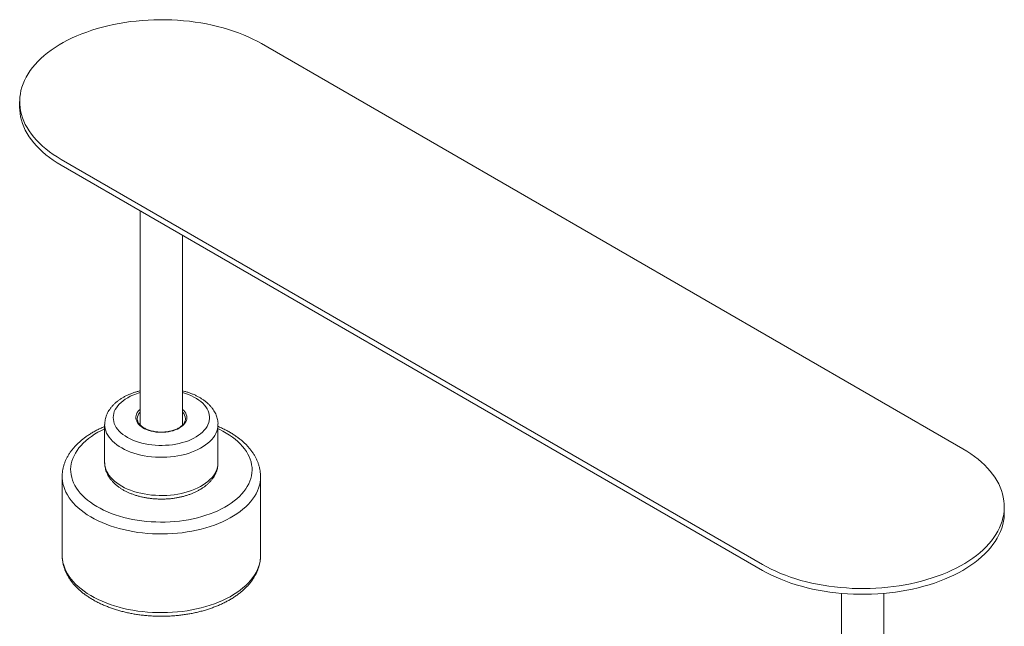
# Model space of a CAD drawing. Extents: x -935 to 1989, y -969 to 1811.
# Tile 6 of 20: x 91 to 202, y 783 to 851. Entities that reach past the tile are written whole.
import ezdxf

# ---------------------------------------------------------------- set-up
doc = ezdxf.new("R2010")
doc.units = 0
doc.header["$MEASUREMENT"] = 0
doc.layers.get('0').update_dxf_attribs({"lineweight": 0})

msp = doc.modelspace()

# ---------------------------------------------------------------- linework, layer by layer
at = {"color": 18, "lineweight": 9, "true_color": 0x000000}
for p, q in [((197.33, 802.66), (118.14, 848.38)), ((90.82, 841.84), (90.82, 841.19)), ((95.51, 835.31), (174.71, 789.59)), ((174.71, 788.94), (95.51, 834.66)), ((104.42, 829.51), (104.42, 805.35)), ((109.22, 805.35), (109.22, 826.74)), ((100.42, 805.39), (100.42, 801.08)), ((104.1, 806.05), (104.1, 806.02)), ((109.54, 806.04), (109.54, 806.05)), ((113.22, 801.08), (113.22, 805.39)), ((95.62, 799.51), (95.62, 790.63)), ((118.02, 799.52), (118.02, 799.51)), ((118.02, 790.63), (118.02, 799.51)), ((202.02, 795.47), (202.02, 796.13)), ((183.62, 786.34), (183.62, 759.63)), ((188.42, 759.63), (188.42, 786.34))]:
    msp.add_line(p, q, dxfattribs=at)
for points in [[(118.14, 848.38), (117.65, 848.64), (117.15, 848.9), (116.63, 849.14), (116.09, 849.37), (115.54, 849.59), (114.97, 849.79), (114.39, 849.98), (113.79, 850.16), (113.18, 850.32), (112.56, 850.47), (111.93, 850.6), (111.29, 850.71), (110.64, 850.81), (109.99, 850.9), (109.33, 850.97), (108.66, 851.02), (108, 851.06), (107.33, 851.08), (106.66, 851.08), (105.99, 851.07), (105.32, 851.04), (104.65, 851), (103.99, 850.93), (103.33, 850.86), (102.68, 850.77), (102.04, 850.66), (101.4, 850.53), (100.78, 850.4), (100.16, 850.24), (99.56, 850.07), (98.97, 849.89), (98.39, 849.69), (97.83, 849.48), (97.28, 849.26), (96.76, 849.02), (96.24, 848.77), (95.75, 848.51), (95.28, 848.24), (94.82, 847.95), (94.39, 847.66), (93.98, 847.35), (93.59, 847.04), (93.23, 846.71), (92.89, 846.38), (92.57, 846.04), (92.28, 845.69), (92.01, 845.33), (91.77, 844.97), (91.56, 844.61), (91.37, 844.23), (91.21, 843.86), (91.08, 843.48), (90.97, 843.1), (90.9, 842.71), (90.85, 842.33), (90.83, 841.94), (90.83, 841.55), (90.87, 841.17), (90.93, 840.78), (91.02, 840.4), (91.14, 840.02), (91.29, 839.64), (91.46, 839.27), (91.66, 838.9), (91.89, 838.53), (92.14, 838.18), (92.42, 837.82), (92.72, 837.48), (93.05, 837.14), (93.41, 836.81), (93.78, 836.49), (94.18, 836.18), (94.6, 835.88), (95.05, 835.59), (95.51, 835.31)], [(95.51, 834.66), (95.05, 834.94), (94.6, 835.23), (94.18, 835.53), (93.78, 835.84), (93.41, 836.16), (93.05, 836.49), (92.72, 836.83), (92.42, 837.17), (92.14, 837.52), (91.89, 837.88), (91.66, 838.24), (91.46, 838.61), (91.29, 838.99), (91.14, 839.37), (91.02, 839.75), (90.93, 840.13), (90.87, 840.51), (90.83, 840.9), (90.82, 841.19)], [(174.71, 789.59), (175.19, 789.33), (175.69, 789.07), (176.21, 788.83), (176.75, 788.6), (177.31, 788.38), (177.88, 788.17), (178.46, 787.98), (179.06, 787.81), (179.67, 787.65), (180.29, 787.5), (180.92, 787.37), (181.56, 787.26), (182.2, 787.16), (182.86, 787.07), (183.52, 787), (184.18, 786.95), (184.85, 786.91), (185.52, 786.89), (186.19, 786.89), (186.86, 786.9), (187.53, 786.93), (188.19, 786.97), (188.85, 787.03), (189.51, 787.11), (190.16, 787.2), (190.81, 787.31), (191.44, 787.43), (192.07, 787.57), (192.68, 787.73), (193.28, 787.9), (193.87, 788.08), (194.45, 788.27), (195.01, 788.49), (195.56, 788.71), (196.09, 788.95), (196.6, 789.2), (197.09, 789.46), (197.57, 789.73), (198.02, 790.02), (198.45, 790.31), (198.87, 790.62), (199.25, 790.93), (199.62, 791.26), (199.96, 791.59), (200.28, 791.93), (200.57, 792.28), (200.83, 792.64), (201.07, 793), (201.29, 793.36), (201.48, 793.73), (201.64, 794.11), (201.77, 794.49), (201.87, 794.87), (201.95, 795.26), (202, 795.64), (202.02, 796.03), (202.01, 796.42), (201.98, 796.8), (201.91, 797.19), (201.82, 797.57), (201.7, 797.95), (201.56, 798.33), (201.39, 798.7), (201.18, 799.07), (200.96, 799.44), (200.7, 799.79), (200.43, 800.15), (200.12, 800.49), (199.79, 800.83), (199.44, 801.16), (199.06, 801.48), (198.66, 801.79), (198.24, 802.09), (197.8, 802.38), (197.33, 802.66)], [(202.02, 795.47), (202.02, 795.28), (201.99, 794.88), (201.93, 794.49), (201.84, 794.1), (201.73, 793.72), (201.59, 793.33), (201.42, 792.96), (201.22, 792.58), (200.99, 792.21), (200.74, 791.85), (200.46, 791.49), (200.15, 791.14), (199.82, 790.8), (199.46, 790.46), (199.08, 790.14), (198.68, 789.82), (198.25, 789.52), (197.8, 789.22), (197.33, 788.94)], [(197.33, 788.94), (196.84, 788.67), (196.33, 788.41), (195.81, 788.16), (195.26, 787.93), (194.7, 787.71), (194.12, 787.51), (193.53, 787.31), (192.92, 787.14), (192.3, 786.98), (191.67, 786.83), (191.03, 786.7), (190.38, 786.58), (189.72, 786.49), (189.06, 786.4), (188.39, 786.34), (187.72, 786.29), (187.04, 786.25), (186.36, 786.24), (185.68, 786.24), (185, 786.25), (184.33, 786.29), (183.65, 786.34), (182.98, 786.4), (182.32, 786.49), (181.66, 786.58), (181.01, 786.7), (180.37, 786.83), (179.74, 786.98), (179.12, 787.14), (178.52, 787.31), (177.92, 787.51), (177.34, 787.71), (176.78, 787.93), (176.24, 788.16), (175.71, 788.41), (175.2, 788.67), (174.71, 788.94)]]:
    msp.add_lwpolyline(points, dxfattribs=at)
at = {"color": 252, "lineweight": 9, "true_color": 0x848484}
for points in [[(103.62, 808.72), (103.31, 808.58), (103.02, 808.42), (102.75, 808.26), (102.5, 808.08), (102.28, 807.9), (102.07, 807.71), (101.89, 807.5), (101.74, 807.29), (101.61, 807.08), (101.51, 806.86), (101.44, 806.64), (101.4, 806.41), (101.38, 806.19), (101.4, 805.96), (101.44, 805.73), (101.51, 805.51), (101.61, 805.29), (101.73, 805.08), (101.88, 804.87), (102.06, 804.66), (102.26, 804.47), (102.49, 804.28), (102.73, 804.11), (103, 803.94), (103.29, 803.79), (103.6, 803.65), (103.92, 803.52), (104.26, 803.41), (104.62, 803.31), (104.98, 803.22), (105.36, 803.15), (105.74, 803.1), (106.12, 803.06), (106.52, 803.04), (106.91, 803.04), (107.3, 803.05), (107.69, 803.08), (108.08, 803.12), (108.45, 803.18), (108.82, 803.26), (109.18, 803.35), (109.53, 803.45), (109.87, 803.57), (110.18, 803.71), (110.48, 803.85), (110.76, 804.01), (111.02, 804.18), (111.26, 804.36), (111.48, 804.55), (111.67, 804.75), (111.84, 804.95), (111.98, 805.17), (112.09, 805.38), (112.17, 805.61), (112.23, 805.83), (112.26, 806.06), (112.26, 806.28), (112.23, 806.51), (112.18, 806.73), (112.1, 806.95), (111.98, 807.17), (111.85, 807.38), (111.68, 807.59), (111.49, 807.79), (111.28, 807.98), (111.04, 808.16), (110.78, 808.33), (110.5, 808.49), (110.21, 808.64), (109.89, 808.77), (109.56, 808.89), (109.22, 809)], [(109.22, 807.1), (109.35, 806.98), (109.47, 806.83), (109.57, 806.68), (109.64, 806.52), (109.69, 806.35), (109.7, 806.19), (109.69, 806.02), (109.65, 805.86), (109.58, 805.7), (109.49, 805.54), (109.36, 805.39), (109.21, 805.25), (109.04, 805.12), (108.85, 804.99), (108.63, 804.88), (108.4, 804.79), (108.15, 804.7), (107.89, 804.63), (107.62, 804.58), (107.34, 804.54), (107.06, 804.52), (106.77, 804.52), (106.48, 804.53), (106.2, 804.55), (105.92, 804.6), (105.66, 804.66), (105.4, 804.73), (105.16, 804.82), (104.93, 804.92), (104.73, 805.04), (104.54, 805.17), (104.38, 805.3), (104.24, 805.45), (104.12, 805.6), (104.04, 805.76), (103.98, 805.92), (103.95, 806.08), (103.95, 806.25), (103.97, 806.42), (104.03, 806.58), (104.11, 806.74), (104.22, 806.89), (104.36, 807.04), (104.42, 807.1)], [(113.22, 805.39), (113.22, 805.37), (113.21, 805.13), (113.16, 804.88), (113.09, 804.64), (112.99, 804.4), (112.86, 804.16), (112.7, 803.93), (112.52, 803.71), (112.31, 803.49), (112.08, 803.29), (111.82, 803.09), (111.55, 802.9), (111.25, 802.72), (110.93, 802.56), (110.59, 802.41), (110.24, 802.27), (109.87, 802.14), (109.49, 802.03), (109.09, 801.94), (108.69, 801.86), (108.27, 801.79), (107.85, 801.75), (107.43, 801.72), (107, 801.7), (106.57, 801.7), (106.15, 801.72), (105.72, 801.75), (105.31, 801.8), (104.89, 801.87), (104.49, 801.95), (104.1, 802.05), (103.72, 802.16), (103.35, 802.29), (103, 802.43), (102.66, 802.59), (102.35, 802.75), (102.05, 802.93), (101.78, 803.12), (101.53, 803.32), (101.3, 803.53), (101.1, 803.75), (100.92, 803.97), (100.77, 804.2), (100.64, 804.44), (100.55, 804.68), (100.48, 804.92), (100.44, 805.17), (100.42, 805.39)], [(100.42, 804.91), (100.05, 804.73), (99.65, 804.52), (99.28, 804.3), (98.93, 804.06), (98.6, 803.82), (98.29, 803.56), (98.01, 803.3), (97.75, 803.03), (97.51, 802.75), (97.3, 802.47), (97.12, 802.18), (96.96, 801.88), (96.83, 801.58), (96.73, 801.28), (96.65, 800.97), (96.6, 800.66), (96.58, 800.35), (96.59, 800.05), (96.63, 799.74), (96.7, 799.43), (96.79, 799.12), (96.91, 798.82), (97.06, 798.53), (97.23, 798.23), (97.43, 797.95), (97.66, 797.66), (97.91, 797.39), (98.18, 797.13), (98.48, 796.87), (98.81, 796.62), (99.15, 796.38), (99.52, 796.16), (99.9, 795.94), (100.3, 795.74), (100.73, 795.55), (101.17, 795.37), (101.62, 795.21), (102.09, 795.06), (102.57, 794.92), (103.06, 794.8), (103.57, 794.69), (104.08, 794.6), (104.6, 794.53), (105.13, 794.47), (105.66, 794.43), (106.19, 794.4), (106.73, 794.39), (107.26, 794.39), (107.8, 794.41), (108.33, 794.45), (108.86, 794.5), (109.38, 794.57), (109.9, 794.66), (110.4, 794.76), (110.9, 794.88), (111.39, 795.01), (111.86, 795.15), (112.32, 795.31), (112.76, 795.48), (113.19, 795.67), (113.6, 795.87), (114, 796.08), (114.37, 796.3), (114.72, 796.53), (115.05, 796.78), (115.36, 797.03), (115.64, 797.29), (115.9, 797.56), (116.14, 797.84), (116.35, 798.13), (116.53, 798.42), (116.69, 798.71), (116.82, 799.01), (116.92, 799.32), (117, 799.62), (117.04, 799.93), (117.06, 800.24), (117.06, 800.55), (117.02, 800.86), (116.95, 801.17), (116.86, 801.47), (116.74, 801.77), (116.59, 802.07), (116.42, 802.36), (116.22, 802.65), (115.99, 802.93), (115.74, 803.21), (115.47, 803.47), (115.17, 803.73), (114.84, 803.97), (114.5, 804.21), (114.13, 804.44), (113.75, 804.65), (113.34, 804.86), (113.22, 804.91)], [(100.42, 801.08), (100.44, 800.86), (100.48, 800.61), (100.55, 800.37), (100.64, 800.13), (100.77, 799.89), (100.92, 799.66), (101.1, 799.43), (101.3, 799.22), (101.53, 799.01), (101.78, 798.81), (102.05, 798.62), (102.35, 798.44), (102.66, 798.27), (103, 798.12), (103.35, 797.98), (103.72, 797.85), (104.1, 797.74), (104.49, 797.64), (104.89, 797.56), (105.31, 797.49), (105.72, 797.44), (106.15, 797.41), (106.57, 797.39), (107, 797.39), (107.43, 797.4), (107.85, 797.44), (108.27, 797.48), (108.69, 797.55), (109.09, 797.63), (109.49, 797.72), (109.87, 797.83), (110.24, 797.96), (110.59, 798.1), (110.93, 798.25), (111.25, 798.41), (111.55, 798.59), (111.82, 798.78), (112.08, 798.97), (112.31, 799.18), (112.52, 799.4), (112.7, 799.62), (112.86, 799.85), (112.99, 800.09), (113.09, 800.33), (113.16, 800.57), (113.21, 800.81), (113.22, 801.06), (113.22, 801.08)], [(118.02, 799.51), (118.02, 799.51), (118.01, 799.18), (117.97, 798.86), (117.9, 798.54), (117.8, 798.22), (117.67, 797.9), (117.52, 797.59), (117.33, 797.28), (117.13, 796.98), (116.89, 796.68), (116.63, 796.39), (116.35, 796.11), (116.04, 795.84), (115.71, 795.58), (115.36, 795.33), (114.98, 795.08), (114.58, 794.85), (114.17, 794.63), (113.73, 794.43), (113.28, 794.23), (112.82, 794.05), (112.33, 793.88), (111.84, 793.73), (111.33, 793.59), (110.8, 793.47), (110.27, 793.36), (109.73, 793.27), (109.19, 793.19), (108.63, 793.13), (108.08, 793.09), (107.52, 793.06), (106.95, 793.05), (106.39, 793.05), (105.83, 793.07), (105.27, 793.11), (104.71, 793.16), (104.16, 793.23), (103.62, 793.32), (103.08, 793.42), (102.56, 793.54), (102.04, 793.67), (101.54, 793.81), (101.05, 793.97), (100.58, 794.15), (100.12, 794.34), (99.68, 794.54), (99.25, 794.75), (98.85, 794.98), (98.46, 795.21), (98.1, 795.46), (97.76, 795.72), (97.44, 795.99), (97.14, 796.26), (96.87, 796.55), (96.63, 796.84), (96.41, 797.14), (96.21, 797.45), (96.05, 797.76), (95.91, 798.07), (95.8, 798.39), (95.71, 798.71), (95.66, 799.03), (95.63, 799.36), (95.62, 799.51)], [(95.62, 790.63), (95.63, 790.48), (95.66, 790.15), (95.71, 789.83), (95.8, 789.51), (95.91, 789.19), (96.05, 788.87), (96.21, 788.56), (96.41, 788.26), (96.63, 787.96), (96.87, 787.67), (97.14, 787.38), (97.44, 787.1), (97.76, 786.84), (98.1, 786.58), (98.46, 786.33), (98.85, 786.09), (99.25, 785.87), (99.68, 785.65), (100.12, 785.45), (100.58, 785.26), (101.05, 785.09), (101.54, 784.93), (102.04, 784.78), (102.56, 784.65), (103.08, 784.54), (103.62, 784.44), (104.16, 784.35), (104.71, 784.28), (105.27, 784.23), (105.83, 784.19), (106.39, 784.17), (106.95, 784.17), (107.52, 784.18), (108.08, 784.21), (108.63, 784.25), (109.19, 784.31), (109.73, 784.39), (110.27, 784.48), (110.8, 784.59), (111.33, 784.71), (111.84, 784.85), (112.33, 785), (112.82, 785.17), (113.28, 785.35), (113.73, 785.54), (114.17, 785.75), (114.58, 785.97), (114.98, 786.2), (115.36, 786.44), (115.71, 786.69), (116.04, 786.96), (116.35, 787.23), (116.63, 787.51), (116.89, 787.8), (117.13, 788.09), (117.33, 788.4), (117.52, 788.7), (117.67, 789.02), (117.8, 789.33), (117.9, 789.65), (117.97, 789.97), (118.01, 790.3), (118.02, 790.62), (118.02, 790.63)]]:
    msp.add_lwpolyline(points, dxfattribs=at)
at = {"color": 18, "lineweight": 9, "true_color": 0x000000}
for points, knots in [([(103.25, 808.82), (103.19, 808.79), (103.13, 808.77), (103.07, 808.74), (102.96, 808.69), (102.85, 808.64), (102.75, 808.58), (102.64, 808.53), (102.54, 808.47), (102.44, 808.41), (102.34, 808.35), (102.24, 808.29), (102.14, 808.22), (102.05, 808.16), (101.96, 808.09), (101.87, 808.02), (101.78, 807.96), (101.69, 807.88), (101.61, 807.81), (101.53, 807.74), (101.45, 807.66), (101.38, 807.59), (101.31, 807.51), (101.24, 807.43), (101.17, 807.35), (101.1, 807.27), (101.04, 807.19), (100.99, 807.11), (100.93, 807.03), (100.88, 806.94), (100.83, 806.86), (100.78, 806.77), (100.73, 806.69), (100.69, 806.6), (100.65, 806.51), (100.62, 806.42), (100.59, 806.34), (100.56, 806.25), (100.53, 806.16), (100.51, 806.07), (100.49, 805.98), (100.47, 805.89), (100.46, 805.81), (100.44, 805.72), (100.43, 805.63), (100.43, 805.54), (100.43, 805.49), (100.43, 805.44), (100.43, 805.39)], [0, 0, 0, 0, 1, 1, 1, 2, 2, 2, 3, 3, 3, 4, 4, 4, 5, 5, 5, 6, 6, 6, 7, 7, 7, 8, 8, 8, 9, 9, 9, 10, 10, 10, 11, 11, 11, 12, 12, 12, 13, 13, 13, 14, 14, 14, 15, 15, 15, 16, 16, 16, 16]), ([(104.42, 809.2), (104.41, 809.2), (104.39, 809.2), (104.37, 809.19), (104.24, 809.16), (104.12, 809.12), (104, 809.09), (103.88, 809.05), (103.76, 809.01), (103.64, 808.97), (103.53, 808.93), (103.42, 808.89), (103.31, 808.84), (103.29, 808.83), (103.27, 808.83), (103.25, 808.82)], [0, 0, 0, 0, 1, 1, 1, 2, 2, 2, 3, 3, 3, 4, 4, 4, 5, 5, 5, 5]), ([(113.22, 805.39), (113.22, 805.4), (113.22, 805.41), (113.22, 805.43), (113.23, 805.51), (113.22, 805.6), (113.21, 805.69), (113.2, 805.78), (113.19, 805.87), (113.17, 805.95), (113.15, 806.04), (113.13, 806.13), (113.1, 806.21), (113.08, 806.3), (113.05, 806.38), (113.01, 806.46), (112.98, 806.55), (112.94, 806.63), (112.9, 806.71), (112.86, 806.8), (112.81, 806.88), (112.76, 806.96), (112.71, 807.04), (112.66, 807.12), (112.6, 807.2), (112.54, 807.28), (112.48, 807.35), (112.41, 807.43), (112.35, 807.5), (112.28, 807.58), (112.21, 807.65), (112.13, 807.73), (112.05, 807.8), (111.97, 807.87), (111.89, 807.94), (111.81, 808), (111.72, 808.07), (111.63, 808.14), (111.54, 808.2), (111.45, 808.26), (111.35, 808.33), (111.25, 808.39), (111.15, 808.45), (111.05, 808.5), (110.95, 808.56), (110.84, 808.61), (110.73, 808.67), (110.63, 808.72), (110.51, 808.77), (110.4, 808.82), (110.29, 808.86), (110.17, 808.91), (110.06, 808.95), (109.94, 808.99), (109.82, 809.03), (109.7, 809.07), (109.58, 809.11), (109.46, 809.14), (109.38, 809.16), (109.3, 809.18), (109.22, 809.2)], [0, 0, 0, 0, 1, 1, 1, 2, 2, 2, 3, 3, 3, 4, 4, 4, 5, 5, 5, 6, 6, 6, 7, 7, 7, 8, 8, 8, 9, 9, 9, 10, 10, 10, 11, 11, 11, 12, 12, 12, 13, 13, 13, 14, 14, 14, 15, 15, 15, 16, 16, 16, 17, 17, 17, 18, 18, 18, 19, 19, 19, 20, 20, 20, 20]), ([(100.42, 805.18), (100.36, 805.15), (100.3, 805.12), (100.24, 805.1), (100.09, 805.03), (99.95, 804.97), (99.81, 804.9), (99.67, 804.83), (99.53, 804.76), (99.4, 804.69), (99.26, 804.62), (99.13, 804.54), (99, 804.47), (98.87, 804.39), (98.75, 804.31), (98.62, 804.23), (98.5, 804.15), (98.38, 804.07), (98.26, 803.98), (98.15, 803.9), (98.03, 803.81), (97.92, 803.72), (97.81, 803.64), (97.7, 803.55), (97.6, 803.45), (97.5, 803.36), (97.4, 803.27), (97.3, 803.17), (97.21, 803.08), (97.11, 802.98), (97.03, 802.88), (96.94, 802.79), (96.85, 802.69), (96.77, 802.58), (96.69, 802.48), (96.62, 802.38), (96.54, 802.28), (96.47, 802.18), (96.4, 802.07), (96.34, 801.96), (96.27, 801.86), (96.21, 801.75), (96.16, 801.65), (96.1, 801.54), (96.05, 801.43), (96.01, 801.32), (95.96, 801.21), (95.92, 801.1), (95.88, 800.99), (95.84, 800.88), (95.81, 800.77), (95.78, 800.66), (95.75, 800.55), (95.72, 800.44), (95.7, 800.33), (95.68, 800.22), (95.66, 800.11), (95.65, 800), (95.64, 799.89), (95.63, 799.78), (95.63, 799.67), (95.63, 799.61), (95.63, 799.56), (95.63, 799.51)], [0, 0, 0, 0, 1, 1, 1, 2, 2, 2, 3, 3, 3, 4, 4, 4, 5, 5, 5, 6, 6, 6, 7, 7, 7, 8, 8, 8, 9, 9, 9, 10, 10, 10, 11, 11, 11, 12, 12, 12, 13, 13, 13, 14, 14, 14, 15, 15, 15, 16, 16, 16, 17, 17, 17, 18, 18, 18, 19, 19, 19, 20, 20, 20, 21, 21, 21, 21]), ([(109.54, 806.04), (109.54, 806.03), (109.54, 806.01), (109.54, 806), (109.54, 805.96), (109.53, 805.91), (109.52, 805.86), (109.51, 805.81), (109.5, 805.77), (109.48, 805.72), (109.46, 805.67), (109.43, 805.63), (109.41, 805.58), (109.38, 805.54), (109.35, 805.49), (109.31, 805.45), (109.28, 805.4), (109.24, 805.36), (109.2, 805.32), (109.16, 805.28), (109.11, 805.24), (109.06, 805.2), (109.01, 805.16), (108.96, 805.12), (108.9, 805.08), (108.85, 805.05), (108.79, 805.01), (108.73, 804.98), (108.66, 804.94), (108.6, 804.91), (108.53, 804.88), (108.46, 804.85), (108.39, 804.82), (108.32, 804.8), (108.25, 804.77), (108.17, 804.74), (108.1, 804.72), (108.02, 804.7), (107.94, 804.68), (107.86, 804.66), (107.78, 804.64), (107.7, 804.62), (107.61, 804.61), (107.53, 804.6), (107.44, 804.58), (107.36, 804.57), (107.27, 804.56), (107.18, 804.56), (107.1, 804.55), (107.01, 804.55), (106.92, 804.54), (106.84, 804.54), (106.75, 804.54), (106.66, 804.55), (106.57, 804.55), (106.49, 804.56), (106.4, 804.56), (106.31, 804.57), (106.23, 804.58), (106.14, 804.59), (106.06, 804.61), (105.97, 804.62), (105.89, 804.64), (105.81, 804.65), (105.73, 804.67), (105.65, 804.69), (105.57, 804.72), (105.5, 804.74), (105.42, 804.76), (105.35, 804.79), (105.27, 804.82), (105.2, 804.84), (105.13, 804.87), (105.07, 804.9), (105, 804.94), (104.94, 804.97), (104.88, 805), (104.82, 805.04), (104.76, 805.08), (104.7, 805.11), (104.65, 805.15), (104.6, 805.19), (104.55, 805.23), (104.51, 805.27), (104.46, 805.31), (104.42, 805.35), (104.38, 805.39), (104.35, 805.43), (104.31, 805.48), (104.28, 805.52), (104.25, 805.56), (104.23, 805.61), (104.2, 805.65), (104.18, 805.69), (104.16, 805.74), (104.15, 805.78), (104.13, 805.83), (104.12, 805.88), (104.11, 805.92), (104.11, 805.97), (104.11, 805.99), (104.11, 806.01), (104.11, 806.03)], [0, 0, 0, 0, 1, 1, 1, 2, 2, 2, 3, 3, 3, 4, 4, 4, 5, 5, 5, 6, 6, 6, 7, 7, 7, 8, 8, 8, 9, 9, 9, 10, 10, 10, 11, 11, 11, 12, 12, 12, 13, 13, 13, 14, 14, 14, 15, 15, 15, 16, 16, 16, 17, 17, 17, 18, 18, 18, 19, 19, 19, 20, 20, 20, 21, 21, 21, 22, 22, 22, 23, 23, 23, 24, 24, 24, 25, 25, 25, 26, 26, 26, 27, 27, 27, 28, 28, 28, 29, 29, 29, 30, 30, 30, 31, 31, 31, 32, 32, 32, 33, 33, 33, 34, 34, 34, 34]), ([(118.02, 799.53), (118.02, 799.63), (118.02, 799.74), (118.01, 799.84), (118, 799.95), (117.99, 800.07), (117.97, 800.18), (117.96, 800.29), (117.94, 800.39), (117.91, 800.5), (117.89, 800.61), (117.86, 800.72), (117.82, 800.83), (117.79, 800.94), (117.75, 801.05), (117.71, 801.15), (117.67, 801.26), (117.62, 801.37), (117.58, 801.47), (117.53, 801.58), (117.47, 801.68), (117.41, 801.79), (117.36, 801.89), (117.29, 802), (117.23, 802.1), (117.16, 802.2), (117.09, 802.3), (117.02, 802.4), (116.94, 802.5), (116.86, 802.6), (116.78, 802.7), (116.7, 802.8), (116.61, 802.89), (116.53, 802.99), (116.44, 803.09), (116.34, 803.18), (116.24, 803.27), (116.15, 803.37), (116.05, 803.46), (115.94, 803.55), (115.84, 803.64), (115.73, 803.72), (115.62, 803.81), (115.51, 803.9), (115.39, 803.98), (115.27, 804.06), (115.15, 804.15), (115.03, 804.23), (114.91, 804.31), (114.78, 804.39), (114.66, 804.46), (114.53, 804.54), (114.4, 804.61), (114.26, 804.69), (114.13, 804.76), (113.99, 804.83), (113.85, 804.9), (113.71, 804.96), (113.57, 805.03), (113.43, 805.09), (113.28, 805.16), (113.26, 805.16), (113.24, 805.17), (113.22, 805.18)], [0, 0, 0, 0, 1, 1, 1, 2, 2, 2, 3, 3, 3, 4, 4, 4, 5, 5, 5, 6, 6, 6, 7, 7, 7, 8, 8, 8, 9, 9, 9, 10, 10, 10, 11, 11, 11, 12, 12, 12, 13, 13, 13, 14, 14, 14, 15, 15, 15, 16, 16, 16, 17, 17, 17, 18, 18, 18, 19, 19, 19, 20, 20, 20, 21, 21, 21, 21]), ([(100.43, 801.08), (100.43, 801.04), (100.43, 801), (100.43, 800.96), (100.43, 800.87), (100.44, 800.79), (100.45, 800.7), (100.46, 800.61), (100.48, 800.52), (100.5, 800.44), (100.52, 800.35), (100.54, 800.27), (100.57, 800.18), (100.6, 800.1), (100.63, 800.01), (100.67, 799.93), (100.71, 799.84), (100.75, 799.76), (100.79, 799.68), (100.84, 799.6), (100.89, 799.52), (100.94, 799.44), (100.99, 799.36), (101.05, 799.28), (101.11, 799.2), (101.17, 799.12), (101.23, 799.05), (101.3, 798.97), (101.37, 798.9), (101.44, 798.82), (101.52, 798.75), (101.59, 798.68), (101.67, 798.61), (101.76, 798.54), (101.84, 798.47), (101.93, 798.4), (102.02, 798.34), (102.11, 798.27), (102.2, 798.21), (102.3, 798.15), (102.4, 798.09), (102.49, 798.03), (102.6, 797.97), (102.7, 797.92), (102.81, 797.86), (102.91, 797.81), (103.02, 797.76), (103.13, 797.71), (103.24, 797.66), (103.36, 797.61), (103.47, 797.57), (103.59, 797.53), (103.71, 797.48), (103.83, 797.44), (103.95, 797.4), (104.07, 797.37), (104.19, 797.33), (104.31, 797.3), (104.44, 797.27), (104.56, 797.24), (104.69, 797.21), (104.82, 797.18), (104.95, 797.15), (105.08, 797.13), (105.2, 797.11), (105.33, 797.09), (105.47, 797.07), (105.6, 797.05), (105.73, 797.04), (105.86, 797.03), (105.99, 797.01), (106.13, 797), (106.26, 797), (106.39, 796.99), (106.53, 796.99), (106.66, 796.98), (106.8, 796.98), (106.93, 796.98), (107.06, 796.98), (107.2, 796.99), (107.33, 796.99), (107.46, 797), (107.6, 797.01), (107.73, 797.02), (107.86, 797.03), (107.99, 797.05), (108.13, 797.06), (108.26, 797.08), (108.39, 797.1), (108.52, 797.12), (108.65, 797.15), (108.77, 797.17), (108.9, 797.2), (109.03, 797.22), (109.16, 797.25), (109.28, 797.28), (109.4, 797.32), (109.53, 797.35), (109.65, 797.39), (109.77, 797.43), (109.89, 797.46), (110.01, 797.51), (110.12, 797.55), (110.24, 797.59), (110.36, 797.64), (110.47, 797.69), (110.58, 797.74), (110.69, 797.79), (110.8, 797.84), (110.91, 797.89), (111.01, 797.95), (111.11, 798.01), (111.22, 798.07), (111.31, 798.13), (111.41, 798.19), (111.51, 798.25), (111.6, 798.32), (111.69, 798.38), (111.78, 798.45), (111.87, 798.52), (111.95, 798.59), (112.04, 798.66), (112.12, 798.74), (112.19, 798.81), (112.27, 798.89), (112.34, 798.97), (112.41, 799.05), (112.48, 799.12), (112.54, 799.2), (112.61, 799.29), (112.67, 799.37), (112.72, 799.45), (112.77, 799.54), (112.82, 799.62), (112.87, 799.71), (112.91, 799.79), (112.96, 799.88), (113, 799.96), (113.03, 800.05), (113.06, 800.14), (113.09, 800.23), (113.12, 800.32), (113.14, 800.4), (113.16, 800.49), (113.18, 800.58), (113.2, 800.67), (113.21, 800.76), (113.21, 800.85), (113.22, 800.93), (113.22, 801.01), (113.22, 801.08)], [0, 0, 0, 0, 1, 1, 1, 2, 2, 2, 3, 3, 3, 4, 4, 4, 5, 5, 5, 6, 6, 6, 7, 7, 7, 8, 8, 8, 9, 9, 9, 10, 10, 10, 11, 11, 11, 12, 12, 12, 13, 13, 13, 14, 14, 14, 15, 15, 15, 16, 16, 16, 17, 17, 17, 18, 18, 18, 19, 19, 19, 20, 20, 20, 21, 21, 21, 22, 22, 22, 23, 23, 23, 24, 24, 24, 25, 25, 25, 26, 26, 26, 27, 27, 27, 28, 28, 28, 29, 29, 29, 30, 30, 30, 31, 31, 31, 32, 32, 32, 33, 33, 33, 34, 34, 34, 35, 35, 35, 36, 36, 36, 37, 37, 37, 38, 38, 38, 39, 39, 39, 40, 40, 40, 41, 41, 41, 42, 42, 42, 43, 43, 43, 44, 44, 44, 45, 45, 45, 46, 46, 46, 47, 47, 47, 48, 48, 48, 49, 49, 49, 50, 50, 50, 50]), ([(95.63, 790.62), (95.63, 790.57), (95.63, 790.51), (95.63, 790.45), (95.63, 790.34), (95.64, 790.23), (95.65, 790.12), (95.67, 790.01), (95.69, 789.9), (95.71, 789.79), (95.73, 789.68), (95.75, 789.57), (95.78, 789.46), (95.81, 789.35), (95.85, 789.24), (95.88, 789.14), (95.92, 789.03), (95.96, 788.92), (96.01, 788.81), (96.06, 788.71), (96.11, 788.6), (96.16, 788.5), (96.21, 788.39), (96.27, 788.29), (96.34, 788.19), (96.4, 788.08), (96.46, 787.98), (96.53, 787.88), (96.61, 787.78), (96.68, 787.68), (96.76, 787.58), (96.84, 787.48), (96.92, 787.38), (97.01, 787.28), (97.09, 787.19), (97.18, 787.09), (97.28, 787), (97.37, 786.9), (97.47, 786.81), (97.57, 786.72), (97.67, 786.63), (97.78, 786.54), (97.88, 786.45), (97.99, 786.36), (98.11, 786.28), (98.22, 786.19), (98.34, 786.11), (98.45, 786.03), (98.58, 785.95), (98.7, 785.86), (98.82, 785.79), (98.95, 785.71), (99.08, 785.63), (99.21, 785.56), (99.34, 785.48), (99.48, 785.41), (99.61, 785.34), (99.75, 785.27), (99.89, 785.2), (100.03, 785.14), (100.18, 785.07), (100.32, 785.01), (100.47, 784.95), (100.62, 784.89), (100.77, 784.83), (100.92, 784.77), (101.07, 784.72), (101.22, 784.66), (101.38, 784.61), (101.54, 784.56), (101.69, 784.51), (101.85, 784.46), (102.01, 784.41), (102.17, 784.37), (102.34, 784.32), (102.5, 784.28), (102.66, 784.24), (102.83, 784.2), (103, 784.16), (103.16, 784.13), (103.33, 784.09), (103.5, 784.06), (103.67, 784.03), (103.84, 784), (104.01, 783.97), (104.19, 783.95), (104.36, 783.92), (104.53, 783.9), (104.7, 783.88), (104.88, 783.86), (105.05, 783.84), (105.23, 783.83), (105.41, 783.81), (105.58, 783.8), (105.76, 783.79), (105.93, 783.78), (106.11, 783.77), (106.29, 783.77), (106.46, 783.76), (106.64, 783.76), (106.82, 783.76), (107, 783.76), (107.17, 783.76), (107.35, 783.77), (107.53, 783.77), (107.7, 783.78), (107.88, 783.79), (108.06, 783.8), (108.23, 783.81), (108.41, 783.83), (108.58, 783.84), (108.76, 783.86), (108.93, 783.88), (109.11, 783.9), (109.28, 783.92), (109.45, 783.95), (109.62, 783.97), (109.8, 784), (109.97, 784.03), (110.14, 784.06), (110.31, 784.09), (110.47, 784.12), (110.64, 784.16), (110.81, 784.2), (110.97, 784.24), (111.14, 784.28), (111.3, 784.32), (111.46, 784.36), (111.63, 784.41), (111.79, 784.45), (111.95, 784.5), (112.1, 784.55), (112.26, 784.6), (112.42, 784.66), (112.57, 784.71), (112.72, 784.77), (112.87, 784.82), (113.02, 784.88), (113.17, 784.94), (113.32, 785.01), (113.46, 785.07), (113.61, 785.13), (113.75, 785.2), (113.89, 785.27), (114.03, 785.34), (114.16, 785.41), (114.3, 785.48), (114.43, 785.55), (114.56, 785.63), (114.69, 785.7), (114.82, 785.78), (114.95, 785.86), (115.07, 785.94), (115.19, 786.02), (115.31, 786.11), (115.43, 786.19), (115.54, 786.28), (115.65, 786.36), (115.77, 786.45), (115.87, 786.54), (115.98, 786.63), (116.08, 786.72), (116.18, 786.81), (116.28, 786.91), (116.38, 787), (116.47, 787.1), (116.57, 787.2), (116.65, 787.29), (116.74, 787.39), (116.82, 787.49), (116.9, 787.59), (116.98, 787.7), (117.06, 787.8), (117.13, 787.9), (117.2, 788.01), (117.27, 788.11), (117.33, 788.21), (117.39, 788.32), (117.45, 788.43), (117.51, 788.53), (117.56, 788.64), (117.61, 788.75), (117.66, 788.86), (117.7, 788.97), (117.75, 789.08), (117.78, 789.19), (117.82, 789.3), (117.85, 789.41), (117.88, 789.52), (117.91, 789.63), (117.93, 789.74), (117.96, 789.85), (117.97, 789.96), (117.99, 790.07), (118, 790.18), (118.01, 790.3), (118.02, 790.41), (118.03, 790.52), (118.02, 790.63), (118.02, 790.63), (118.02, 790.63), (118.02, 790.63)], [0, 0, 0, 0, 1, 1, 1, 2, 2, 2, 3, 3, 3, 4, 4, 4, 5, 5, 5, 6, 6, 6, 7, 7, 7, 8, 8, 8, 9, 9, 9, 10, 10, 10, 11, 11, 11, 12, 12, 12, 13, 13, 13, 14, 14, 14, 15, 15, 15, 16, 16, 16, 17, 17, 17, 18, 18, 18, 19, 19, 19, 20, 20, 20, 21, 21, 21, 22, 22, 22, 23, 23, 23, 24, 24, 24, 25, 25, 25, 26, 26, 26, 27, 27, 27, 28, 28, 28, 29, 29, 29, 30, 30, 30, 31, 31, 31, 32, 32, 32, 33, 33, 33, 34, 34, 34, 35, 35, 35, 36, 36, 36, 37, 37, 37, 38, 38, 38, 39, 39, 39, 40, 40, 40, 41, 41, 41, 42, 42, 42, 43, 43, 43, 44, 44, 44, 45, 45, 45, 46, 46, 46, 47, 47, 47, 48, 48, 48, 49, 49, 49, 50, 50, 50, 51, 51, 51, 52, 52, 52, 53, 53, 53, 54, 54, 54, 55, 55, 55, 56, 56, 56, 57, 57, 57, 58, 58, 58, 59, 59, 59, 60, 60, 60, 61, 61, 61, 62, 62, 62, 63, 63, 63, 64, 64, 64, 65, 65, 65, 66, 66, 66, 67, 67, 67, 67])]:
    msp.add_open_spline(points, degree=3, knots=knots, dxfattribs=at)
at = {"color": 252, "lineweight": 9, "true_color": 0x848484}
for points in [[(104.42, 809), (104.15, 808.92), (103.88, 808.83), (103.62, 808.72)], [(104.42, 806.79), (104.23, 806.59), (104.11, 806.32), (104.1, 806.05)], [(109.54, 806.05), (109.53, 806.32), (109.42, 806.59), (109.22, 806.79)]]:
    msp.add_open_spline(points, degree=3, dxfattribs=at)

doc.saveas('drawing.dxf')
